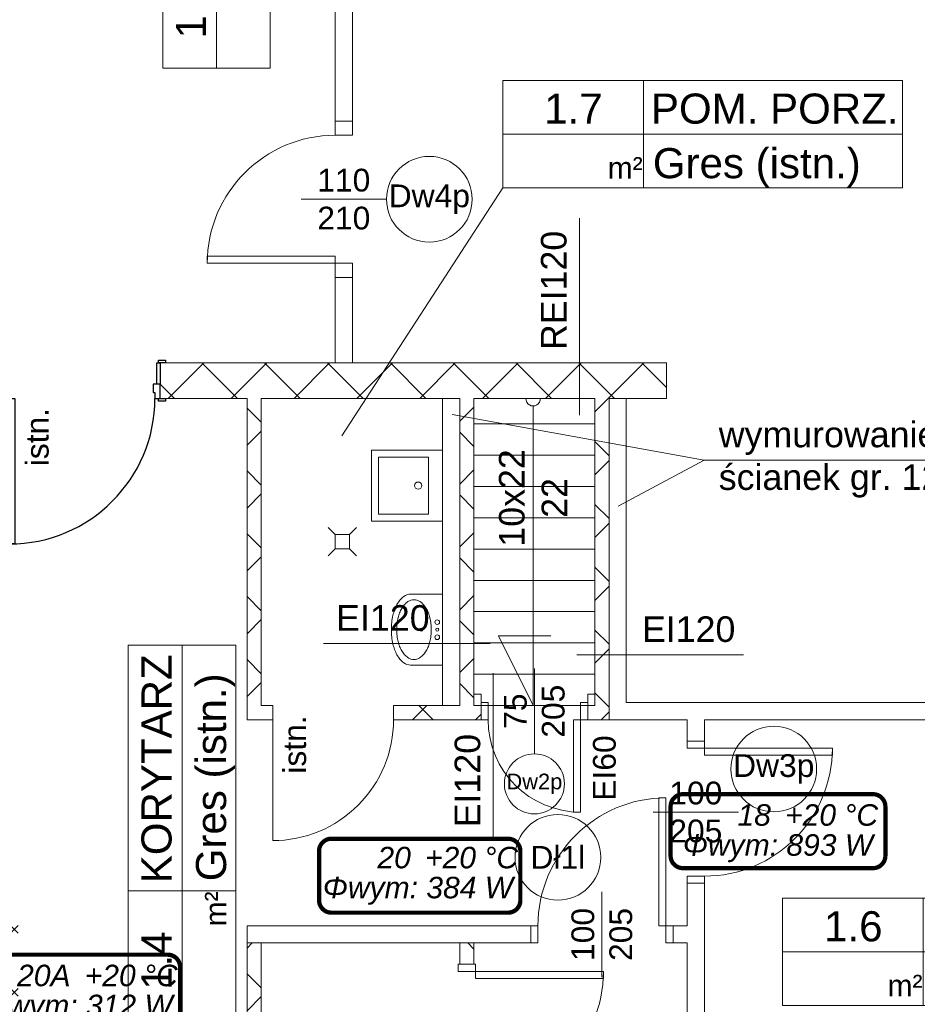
# Model space of a CAD drawing. Header units: millimetres. Extents: x 2215 to 12087, y 6991 to 11359.
# Tile 20 of 26: x 6139 to 6770, y 8413 to 9106. Entities that reach past the tile are written whole.
import ezdxf
from ezdxf.enums import TextEntityAlignment as Align
from ezdxf.lldxf.tags import DXFTag

# ---------------------------------------------------------------- set-up
doc = ezdxf.new("R2010")
doc.units = ezdxf.units.MM
for name, color, linetype, lineweight in [('A_opisy', 81, 'Continuous', 13), ('A_przekrojowe główne', 50, 'Continuous', 50), ('A_sanitarka', 140, 'Continuous', 13), ('A_stolarka', 20, 'Continuous', 15), ('A_widokowe', 160, 'Continuous', 18), ('A_ściany istniejące', 82, 'Continuous', 50), ('A_ściany istniejące hatch', 82, 'Continuous', 9)]:
    doc.layers.add(name, color=color, linetype=linetype, lineweight=lineweight)
for name, color, linetype in [('Drzwi Archicad', 7, 'Continuous'), ('IS_Text_Konstrukcji', 7, 'Continuous'), ('Konstrukcja - Ściany zew', 7, 'Continuous')]:
    doc.layers.add(name, color=color, linetype=linetype)
doc.styles.get("Standard").update_dxf_attribs({"font": 'arial.ttf'})
doc.styles.add('STYL_AUTOMATYCZNY_2', font='arialbd.ttf')
tags = doc.linetypes.add('SOLID', pattern=[10, 10, 0]).pattern_tags.tags
tags[6:7] = [DXFTag(74, 4), DXFTag(75, 0), DXFTag(340, '0'), DXFTag(46, 0.0), DXFTag(50, 0.0), DXFTag(44, 0.0), DXFTag(45, 0.0)]
tags[4:5] = [DXFTag(74, 4), DXFTag(75, 0), DXFTag(340, '0'), DXFTag(46, 0.0), DXFTag(50, 0.0), DXFTag(44, 0.0), DXFTag(45, 0.0)]

# ---------------------------------------------------------------- blocks, each defined once
blk = doc.blocks.new('UM35X50')
for points in [[(0, -36.97, 0.05476), (10.06, -35.86, 0.06858), (17.66, -33.04, 0.105627), (23.4, -28.17, 0.165778), (24.97, -23.56), (24.97, -0.92), (-24.97, -0.92), (-24.97, -23.56, 0.165778), (-23.4, -28.17, 0.105627), (-17.66, -33.04, 0.06858), (-10.06, -35.86, 0.05476)], [(0, -8.94, 0.029376), (-4.26, -9.19, 0.029473), (-8.44, -9.93, 0.03605), (-11.75, -10.98, 0.036147), (-14.87, -12.5, 0.053162), (-17.67, -14.54, 0.06086), (-19.66, -16.84, 0.070181), (-20.69, -18.98, 0.077896), (-21.03, -21.09, 0.077896), (-20.69, -23.2, 0.070181), (-19.66, -25.33, 0.06086), (-17.67, -27.63, 0.053162), (-14.87, -29.68, 0.036147), (-11.75, -31.19, 0.03605), (-8.44, -32.24, 0.029473), (-4.26, -32.99, 0.029376), (0, -33.24, 0.029376), (4.26, -32.99, 0.029473), (8.45, -32.24, 0.03605), (11.76, -31.19, 0.036147), (14.87, -29.68, 0.053162), (17.68, -27.63, 0.06086), (19.67, -25.33, 0.070181), (20.7, -23.2, 0.077896), (21.03, -21.09, 0.077896), (20.7, -18.98, 0.070181), (19.67, -16.84, 0.06086), (17.68, -14.54, 0.053162), (14.87, -12.5, 0.036147), (11.76, -10.98, 0.03605), (8.45, -9.93, 0.029473), (4.26, -9.19, 0.029376)]]:
    blk.add_lwpolyline(points, format="xyb", close=True)
for centre, radius in [((-5.34, -4.75), 1.63), ((0, -4.75), 1.05), ((5.23, -4.75), 1.63), ((0, -15.91), 1.05)]:
    blk.add_circle(centre, radius)
blk = doc.blocks.new('Drzwi metalowe 27_8')
at = {"layer": 'Drzwi Archicad', "color": 7, "linetype": 'Continuous', "lineweight": 25}
for p, q in [((472, 0), (472, 1024)), ((472, 1024), (512, 1024)), ((512, 1024), (512, 0)), ((-587, 0), (-587, 19)), ((-587, 19), (-537, 19)), ((-537, 0), (-587, 0)), ((-512, 0), (-550, 0)), ((-550, 0), (-550, -100)), ((-537, 19), (-537, 0)), ((-512, -40), (-512, 0)), ((512, 0), (472, 0)), ((550, 0), (512, 0)), ((512, 0), (512, -40)), ((537, 19), (587, 19)), ((537, 0), (537, 19)), ((587, 0), (537, 0)), ((550, -100), (550, 0)), ((587, 19), (587, 0)), ((-500, -40), (-512, -40)), ((-500, -100), (-500, -40)), ((512, -40), (500, -40)), ((500, -40), (500, -100)), ((-550, -250), (-550, -100)), ((-550, -100), (-525, -100)), ((-550, -100), (-500, -100)), ((-525, -100), (-525, -250)), ((500, -100), (550, -100)), ((525, -250), (525, -100)), ((525, -100), (550, -100)), ((550, -100), (550, -250)), ((-587, -269), (-587, -250)), ((-587, -250), (-537, -250)), ((-537, -269), (-587, -269)), ((-525, -250), (-550, -250)), ((-537, -250), (-537, -269)), ((550, -250), (525, -250)), ((537, -250), (587, -250)), ((537, -269), (537, -250)), ((587, -269), (537, -269)), ((587, -250), (587, -269))]:
    blk.add_line(p, q, dxfattribs=at)
blk.add_arc((512, 0), 1024, 90, 180, dxfattribs=at)
blk = doc.blocks.new('*U115')
blk.add_line((63.81, 50), (63.81, 0))
for points in [[(177.93, 25), (-1.61, 25), (-1.61, 50), (177.93, 50)], [(63.81, 0), (-1.61, 0), (-1.61, 50), (63.81, 50)], [(-1.61, 0), (177.93, 0), (177.93, 25), (-1.61, 25)]]:
    blk.add_lwpolyline(points, close=True)
at = {"insert": (47.18, 14.33), "char_height": 10, "attachment_point": 1}
blk.add_mtext_dynamic_manual_height_columns('m²', width=64.8418, gutter_width=75, heights=[0], dxfattribs=at)
blk.add_attdef('NR', text='', height=14).set_placement((31.28, 36.87), align=Align.MIDDLE_CENTER)
for tag, p in [('NAZWA_POM.', (67.28, 36.87)), ('WYKOŃCZENIE', (68.18, 11.5))]:
    blk.add_attdef(tag, text='', height=14).set_placement(p, align=Align.MIDDLE_LEFT)
blk.add_attdef('POW', text='', height=14).set_placement((41.48, 11.5), align=Align.MIDDLE_RIGHT)
blk = doc.blocks.new('*U118')
blk.add_line((63.81, 50), (63.81, 0))
for points in [[(182.58, 25), (-1.61, 25), (-1.61, 50), (182.58, 50)], [(63.81, 0), (-1.61, 0), (-1.61, 50), (63.81, 50)], [(-1.61, 0), (182.58, 0), (182.58, 25), (-1.61, 25)]]:
    blk.add_lwpolyline(points, close=True)
at = {"insert": (47.18, 14.33), "char_height": 10, "attachment_point": 1}
blk.add_mtext_dynamic_manual_height_columns('m²', width=64.8418, gutter_width=75, heights=[0], dxfattribs=at)
blk.add_attdef('NR', text='', height=14).set_placement((31.28, 36.87), align=Align.MIDDLE_CENTER)
for tag, p in [('NAZWA_POM.', (67.28, 36.87)), ('WYKOŃCZENIE', (68.18, 11.5))]:
    blk.add_attdef(tag, text='', height=14).set_placement(p, align=Align.MIDDLE_LEFT)
blk.add_attdef('POW', text='', height=14).set_placement((41.48, 11.5), align=Align.MIDDLE_RIGHT)
blk = doc.blocks.new('*U120')
blk.add_line((63.81, 50), (63.81, 0))
for points in [[(184.24, 25), (-1.61, 25), (-1.61, 50), (184.24, 50)], [(63.81, 0), (-1.61, 0), (-1.61, 50), (63.81, 50)], [(-1.61, 0), (184.24, 0), (184.24, 25), (-1.61, 25)]]:
    blk.add_lwpolyline(points, close=True)
at = {"insert": (47.18, 14.33), "char_height": 10, "attachment_point": 1}
blk.add_mtext_dynamic_manual_height_columns('m²', width=64.8418, gutter_width=75, heights=[0], dxfattribs=at)
blk.add_attdef('NR', text='', height=14).set_placement((31.28, 36.87), align=Align.MIDDLE_CENTER)
for tag, p in [('NAZWA_POM.', (67.28, 36.87)), ('WYKOŃCZENIE', (68.18, 11.5))]:
    blk.add_attdef(tag, text='', height=14).set_placement(p, align=Align.MIDDLE_LEFT)
blk.add_attdef('POW', text='', height=14).set_placement((41.48, 11.5), align=Align.MIDDLE_RIGHT)

msp = doc.modelspace()

# ---------------------------------------------------------------- hatches: boundary and pattern name
at = {"layer": 'A_ściany istniejące hatch', "lineweight": 13, "true_color": 0x000000}
h = msp.add_hatch(dxfattribs=at)
h.set_pattern_fill('NET', color=18, scale=250, angle=45)
h.set_pattern_definition([(45, (37623.193, 4864.106), (-22.097087, 22.097087), []), (135, (37623.193, 4864.106), (-22.097087, -22.097087), [])])
h.paths.add_polyline_path([(5636.562, 10020.43), (5678.562, 10020.43), (5678.562, 9758.43), (5888.562, 9758.43), (5888.562, 9716.43), (5636.562, 9716.43)], flags=16)
h.paths.add_polyline_path([(6230.563, 9744.43), (6230.563, 9684.43), (6110.562, 9684.43), (6110.562, 9524.43), (6050.562, 9524.43), (6050.562, 9716.43), (6008.562, 9716.43), (6008.562, 9758.43), (6012.562, 9758.43), (6012.562, 10417.43), (5678.562, 10417.43), (5678.562, 10371.43), (5636.562, 10371.43), (5636.562, 10461.43), (6094.562, 10461.43), (6094.562, 10417.43), (6056.562, 10417.43), (6056.562, 9744.43)], flags=17)
h.paths.add_polyline_path([(6834.562, 9744.43), (6976.562, 9744.43), (6976.562, 9806.43), (7020.562, 9806.43), (7020.562, 9521.43), (6960.562, 9521.43), (6960.562, 9684.43), (6834.562, 9684.43)], flags=17)
h.paths.add_polyline_path([(6877.562, 8864.43), (6960.562, 8864.43), (6960.562, 8979.43), (7020.562, 8979.43), (7020.562, 8806.43), (6960.562, 8806.43), (6960.562, 8839.43), (6877.562, 8839.43)], flags=17)
h.paths.add_polyline_path([(6520.562, 9434.43), (6550.562, 9434.43), (6550.562, 9404.43), (6520.562, 9404.43)], flags=17)
h.paths.add_polyline_path([(6520.562, 9140.43), (6550.562, 9140.43), (6550.562, 9170.43), (6520.562, 9170.43)], flags=17)
h.paths.add_polyline_path([(6032.562, 7594.43), (6092.562, 7594.43), (6092.562, 7434.43), (6330.562, 7434.43), (6330.562, 7614.43), (6390.562, 7614.43), (6390.562, 7434.43), (6960.562, 7434.43), (6960.562, 7584.43), (7020.562, 7584.43), (7020.562, 7374.43), (6032.562, 7374.43)])
h.paths.add_polyline_path([(3550.562, 10744.43), (3763.562, 10744.43), (3763.562, 10838.464), (3788.562, 10838.464), (3788.562, 10719.43), (3550.562, 10719.43)], flags=17)
h.paths.add_polyline_path([(4183.562, 10718.775), (4218.562, 10718.775), (4218.562, 10838.464), (4183.562, 10838.464)], flags=17)
h.paths.add_polyline_path([(4473.562, 8894.43), (4543.562, 8894.43), (4543.562, 8834.43), (4473.562, 8834.43)], flags=17)
h.paths.add_polyline_path([(4883.562, 8894.43), (4953.562, 8894.43), (4953.562, 8834.43), (4883.562, 8834.43)], flags=17)
h.paths.add_polyline_path([(5324.562, 8894.43), (5392.562, 8894.43), (5392.562, 8834.43), (5324.562, 8834.43)], flags=17)
h.paths.add_polyline_path([(5527.562, 8894.43), (5608.562, 8894.43), (5608.562, 8834.43), (5527.562, 8834.43)], flags=17)
h.paths.add_polyline_path([(6110.562, 9394.43), (6050.562, 9394.43), (6050.562, 9318.43), (6110.562, 9318.43)], flags=17)
h.paths.add_polyline_path([(5678.562, 10241.43), (5636.562, 10241.43), (5636.562, 10150.43), (5678.562, 10150.43)], flags=16)
h.paths.add_polyline_path([(6224.562, 10461.43), (6358.562, 10461.43), (6358.562, 10417.43), (6224.562, 10417.43)], flags=17)
h.paths.add_polyline_path([(6976.562, 10141.43), (7020.562, 10141.43), (7020.562, 10216.43), (6976.562, 10216.43)], flags=17)
h.paths.add_polyline_path([(6976.562, 9936.43), (7020.562, 9936.43), (7020.562, 10011.43), (6976.562, 10011.43)], flags=17)
h.paths.add_polyline_path([(6960.562, 9315.43), (7020.562, 9315.43), (7020.562, 9391.43), (6960.562, 9391.43)], flags=17)
h.paths.add_polyline_path([(6960.562, 9109.43), (7020.562, 9109.43), (7020.562, 9185.43), (6960.562, 9185.43)], flags=17)
h.paths.add_polyline_path([(6960.562, 8601.43), (7020.562, 8601.43), (7020.562, 8676.43), (6960.562, 8676.43)], flags=17)
h.paths.add_polyline_path([(6960.562, 8396.43), (7020.562, 8396.43), (7020.562, 8471.43), (6960.562, 8471.43)], flags=17)
h.paths.add_polyline_path([(6960.562, 7924.43), (7020.562, 7924.43), (7020.562, 7994.43), (6960.562, 7994.43)], flags=17)
h.paths.add_polyline_path([(7020.562, 7719.43), (6960.562, 7719.43), (6960.562, 7789.43), (7020.562, 7789.43)], flags=17)
h.paths.add_polyline_path([(5735.562, 7834.43), (5805.562, 7834.43), (5805.562, 7774.43), (5735.562, 7774.43)], flags=17)
h.paths.add_polyline_path([(5530.562, 7774.43), (5600.562, 7774.43), (5600.562, 7834.43), (5530.562, 7834.43)], flags=17)
h.paths.add_polyline_path([(5325.562, 7834.43), (5395.562, 7834.43), (5395.562, 7774.43), (5325.562, 7774.43)], flags=17)
h.paths.add_polyline_path([(5068.562, 7774.43), (5190.562, 7774.43), (5190.562, 7834.43), (5068.562, 7834.43)], flags=17)
h.paths.add_polyline_path([(4863.562, 7834.43), (4933.562, 7834.43), (4933.562, 7774.43), (4863.562, 7774.43)], flags=17)
h.paths.add_polyline_path([(4658.562, 7774.43), (4728.562, 7774.43), (4728.562, 7834.43), (4658.562, 7834.43)], flags=17)
h.paths.add_polyline_path([(4453.562, 7834.43), (4523.562, 7834.43), (4523.562, 7774.43), (4453.562, 7774.43)], flags=17)
h.paths.add_polyline_path([(6342.562, 7834.43), (6256.062, 7834.43), (6256.077, 7774.43), (6330.562, 7774.43), (6330.562, 7724.43), (6390.562, 7724.43), (6390.562, 7967.93), (6342.562, 7967.93)], flags=17)
h.paths.add_polyline_path([(6146.062, 7834.43), (6146.077, 7774.43), (6092.562, 7774.43), (6092.562, 7734.43), (6032.562, 7734.43), (6032.562, 7774.43), (5940.562, 7774.43), (5940.562, 7834.43)], flags=17)
h.paths.add_polyline_path([(4158.562, 7728.43), (4218.562, 7728.43), (4218.562, 7774.43), (4318.562, 7774.43), (4318.562, 7834.43), (4158.562, 7834.43)], flags=17)
h.paths.add_polyline_path([(5948.562, 8894.43), (6050.562, 8894.43), (6050.562, 9188.43), (6110.562, 9188.43), (6110.562, 8864.43), (6127.562, 8864.43), (6127.562, 8839.43), (6110.562, 8839.43), (6110.562, 8484.43), (6137.562, 8484.43), (6137.562, 8404.43), (6110.562, 8404.43), (6110.562, 8184.43), (5935.062, 8184.43), (5935.062, 8232.43), (6070.562, 8232.43), (6070.562, 8834.43), (5948.562, 8834.43)], flags=17)
h.paths.add_polyline_path([(5743.562, 8894.43), (5813.562, 8894.43), (5813.562, 8834.43), (5780.562, 8834.43), (5780.562, 8668.43), (5748.562, 8668.43), (5748.562, 8834.43), (5743.562, 8834.43)], flags=17)
h.paths.add_polyline_path([(5501.562, 8232.43), (5748.562, 8232.43), (5748.562, 8382.43), (5780.562, 8382.43), (5780.562, 8232.43), (5825.062, 8232.43), (5825.062, 8184.43), (5501.562, 8184.43)], flags=17)
h.paths.add_polyline_path([(4512.562, 8232.43), (4512.562, 8184.43), (4752.562, 8184.43), (4752.562, 8232.43), (4748.562, 8232.43), (4748.562, 8324.43), (4720.562, 8324.43), (4720.562, 8232.43)], flags=17)
h.paths.add_polyline_path([(4158.562, 8925.43), (4218.562, 8925.43), (4218.562, 8894.43), (4338.562, 8894.43), (4338.562, 8834.43), (4198.562, 8834.43), (4198.562, 8232.43), (4402.562, 8232.43), (4402.562, 8184.43), (4158.562, 8184.43)], flags=17)
h.paths.add_polyline_path([(4218.562, 9221.845), (4158.562, 9221.845), (4158.562, 9065.43), (4218.562, 9065.43)], flags=17)
h.paths.add_polyline_path([(4218.562, 9436.403), (4158.562, 9436.403), (4158.562, 9356.845), (4218.562, 9356.845)], flags=17)
h.paths.add_polyline_path([(4218.562, 9651.43), (4158.562, 9651.43), (4158.562, 9571.403), (4218.562, 9571.403)], flags=17)
h.paths.add_polyline_path([(4218.562, 9971.43), (4158.562, 9971.43), (4158.562, 9786.43), (4218.562, 9786.43)], flags=17)
h.paths.add_polyline_path([(4218.562, 10176.43), (4158.562, 10176.43), (4158.562, 10106.43), (4218.562, 10106.43)], flags=17)
h.paths.add_polyline_path([(4218.562, 10391.43), (4158.562, 10391.43), (4158.562, 10311.43), (4218.562, 10311.43)], flags=17)
h.paths.add_polyline_path([(3168.562, 10116.546), (3108.562, 10116.546), (3108.562, 10186.526), (3168.562, 10186.526), (3168.562, 10188.43), (3628.562, 10188.43), (3628.562, 10178.43), (3597.462, 10178.43), (3597.462, 10102.43), (3582.462, 10102.43), (3582.462, 10178.43), (3326.562, 10178.43), (3326.562, 10163.426), (3319.562, 10163.426), (3319.562, 10178.43), (3168.562, 10178.43)])
h.paths.add_polyline_path([(3168.562, 10061.43), (3168.562, 10068.43), (3319.562, 10068.43), (3319.562, 10073.426), (3326.562, 10073.426), (3326.562, 10050.948), (3319.562, 10050.948), (3319.562, 10061.43)], flags=17)
h.paths.add_polyline_path([(3108.562, 9981.546), (3168.562, 9981.546), (3168.562, 9951.43), (3319.562, 9951.43), (3319.562, 9960.948), (3326.562, 9960.948), (3326.562, 9951.43), (3582.462, 9951.43), (3582.462, 10007.43), (3597.462, 10007.43), (3597.462, 9951.43), (3625.562, 9951.43), (3625.562, 9936.43), (3168.562, 9936.43), (3168.562, 9911.066), (3108.562, 9911.066)])
h.paths.add_polyline_path([(3108.562, 9781.066), (3168.562, 9781.066), (3168.562, 9736.43), (3760.562, 9736.43), (3760.562, 9753.695), (3808.562, 9753.695), (3808.562, 9424.429), (3760.562, 9424.429), (3760.562, 9696.43), (3168.562, 9696.43), (3168.562, 9618.558), (3108.562, 9618.558)])
h.paths.add_polyline_path([(3108.562, 9278.578), (3168.562, 9278.578), (3168.562, 9256.43), (3760.562, 9256.43), (3760.562, 9314.429), (3808.562, 9314.429), (3808.562, 8917.429), (3760.562, 8917.429), (3760.562, 9231.43), (3168.562, 9231.43), (3168.562, 9208.362), (3108.562, 9208.362)])
h.paths.add_polyline_path([(3108.562, 8864.231), (3168.562, 8864.231), (3168.562, 8794.43), (3760.562, 8794.43), (3760.562, 8807.429), (3808.562, 8807.429), (3808.562, 8748.79), (3760.562, 8748.79), (3760.562, 8751.43), (3168.562, 8751.43), (3168.562, 8699.231), (3108.562, 8699.231)])
h.paths.add_polyline_path([(3108.562, 8564.231), (3168.562, 8564.231), (3168.562, 8509.649), (3227.562, 8509.649), (3227.562, 8651.347), (3236.925, 8651.347), (3236.925, 8645.347), (3233.562, 8645.347), (3233.562, 8509.649), (3330.562, 8509.649), (3330.562, 8645.347), (3325.925, 8645.347), (3325.925, 8651.347), (3341.107, 8651.347), (3341.107, 8645.347), (3336.562, 8645.347), (3336.562, 8509.649), (3433.562, 8509.649), (3433.562, 8645.347), (3430.107, 8645.347), (3430.107, 8651.347), (3439.562, 8651.347), (3439.562, 8616.347), (3443.733, 8616.347), (3443.733, 8610.347), (3439.562, 8610.347), (3439.562, 8509.649), (3607.562, 8509.649), (3607.562, 8610.347), (3532.733, 8610.347), (3532.733, 8616.347), (3613.562, 8616.347), (3613.562, 8509.649), (3760.562, 8509.649), (3760.562, 8638.79), (3808.562, 8638.79), (3808.562, 8491.936), (3760.562, 8491.936), (3760.562, 8494.649), (3613.562, 8494.649), (3613.562, 8452.349), (3607.562, 8452.349), (3607.562, 8494.649), (3168.562, 8494.649), (3108.562, 8494.649)])
h.paths.add_polyline_path([(3108.562, 9413.578), (3168.562, 9413.578), (3168.562, 9483.558), (3108.562, 9483.558)])
h.paths.add_polyline_path([(3108.562, 8999.231), (3168.562, 8999.231), (3168.562, 9073.362), (3108.562, 9073.362)], flags=17)
h.paths.add_polyline_path([(3108.562, 8289.669), (3168.562, 8289.669), (3168.562, 8359.649), (3108.562, 8359.649)], flags=17)
h.paths.add_polyline_path([(3108.562, 8084.689), (3108.562, 8154.669), (3168.562, 8154.669), (3168.562, 8144.669), (3215.562, 8144.669), (3215.562, 8315.649), (3226.772, 8315.649), (3226.772, 8309.649), (3221.562, 8309.649), (3221.562, 8144.669), (3320.562, 8144.669), (3320.562, 8309.649), (3315.772, 8309.649), (3315.772, 8315.649), (3331.074, 8315.649), (3331.074, 8309.649), (3326.562, 8309.649), (3326.562, 8144.669), (3423.562, 8144.669), (3423.562, 8309.649), (3420.074, 8309.649), (3420.074, 8315.649), (3434.107, 8315.649), (3434.107, 8309.649), (3429.562, 8309.649), (3429.562, 8144.669), (3526.562, 8144.669), (3526.562, 8309.649), (3523.107, 8309.649), (3523.107, 8315.649), (3526.562, 8315.649), (3526.562, 8359.649), (3607.562, 8359.649), (3607.562, 8363.349), (3613.562, 8363.349), (3613.562, 8349.322), (3607.562, 8349.322), (3607.562, 8353.649), (3532.562, 8353.649), (3532.562, 8144.669), (3607.562, 8144.669), (3607.562, 8260.322), (3613.562, 8260.322), (3613.562, 8144.669), (3760.562, 8144.669), (3760.562, 8381.936), (3808.562, 8381.936), (3808.562, 7948.13), (3760.562, 7948.13), (3760.562, 8129.669), (3613.562, 8129.669), (3613.562, 8032.16), (3607.562, 8032.16), (3607.562, 8129.669), (3532.562, 8129.669), (3532.562, 7936.83), (3607.562, 7936.83), (3607.562, 7943.16), (3613.562, 7943.16), (3613.562, 7927.13), (3607.562, 7927.13), (3607.562, 7930.83), (3526.562, 7930.83), (3526.562, 8004.43), (3523.107, 8004.43), (3523.107, 8010.43), (3526.562, 8010.43), (3526.562, 8129.669), (3429.562, 8129.669), (3429.562, 8010.43), (3434.107, 8010.43), (3434.107, 8004.43), (3420.074, 8004.43), (3420.074, 8010.43), (3423.562, 8010.43), (3423.562, 8129.669), (3326.562, 8129.669), (3326.562, 8010.43), (3331.074, 8010.43), (3331.074, 8004.43), (3315.772, 8004.43), (3315.772, 8010.43), (3320.562, 8010.43), (3320.562, 8129.669), (3221.562, 8129.669), (3221.562, 8010.43), (3226.772, 8010.43), (3226.772, 8004.43), (3215.562, 8004.43), (3215.562, 8129.669), (3168.562, 8129.669), (3168.562, 8084.689)])
h.paths.add_polyline_path([(3228.562, 7693.43), (3168.562, 7693.43), (3168.562, 7774.43), (3108.562, 7774.43), (3108.562, 7949.689), (3168.562, 7949.689), (3168.562, 7834.43), (3607.562, 7834.43), (3607.562, 7838.13), (3613.562, 7838.13), (3613.562, 7834.43), (3760.562, 7834.43), (3760.562, 7838.13), (3808.562, 7838.13), (3808.562, 7783.43), (3783.562, 7783.43), (3783.562, 7794.43), (3613.562, 7794.43), (3613.562, 7789.689), (3607.562, 7789.689), (3607.562, 7794.43), (3423.562, 7794.43), (3423.562, 7754.176), (3398.562, 7754.176), (3398.562, 7794.43), (3228.562, 7794.43)])
h.paths.add_polyline_path([(3228.562, 7444.43), (3228.562, 7483.43), (3168.562, 7483.43), (3168.562, 7384.43), (4218.562, 7384.43), (4218.562, 7588.43), (4158.562, 7588.43), (4158.562, 7444.43)])
edge = h.paths.add_edge_path()
edge.add_line((6488.562, 10461.43), (6488.562, 10417.43))
edge.add_line((6488.562, 10417.43), (6526.562, 10417.43))
edge.add_line((6526.562, 10417.43), (6526.562, 10267.43))
edge.add_line((6526.562, 10267.43), (6553.562, 10267.43))
edge.add_line((6553.562, 10267.43), (6553.562, 10417.43))
edge.add_line((6553.562, 10417.43), (6976.562, 10417.43))
edge.add_line((6976.562, 10417.43), (6976.562, 10346.43))
edge.add_line((6976.562, 10346.43), (7020.562, 10346.43))
edge.add_line((7020.562, 10346.43), (7020.562, 10461.43))
edge.add_line((7020.562, 10461.43), (6488.562, 10461.43))
edge.add_line((3153.562, 10838.464), (3188.562, 10838.464))
edge.add_line((3188.562, 10838.464), (3188.562, 10744.43))
edge.add_line((3188.562, 10744.43), (3370.562, 10744.43))
edge.add_line((3370.562, 10744.43), (3370.562, 10719.43))
edge.add_line((3370.562, 10719.43), (3153.562, 10719.43))
edge.add_line((3153.562, 10719.43), (3153.562, 10838.464))
edge.add_line((4748.562, 8434.43), (4720.562, 8434.43))
edge.add_line((4720.562, 8434.43), (4720.562, 8719.43))
edge.add_line((4720.562, 8719.43), (4748.562, 8719.43))
edge.add_line((4748.562, 8719.43), (4748.562, 8639.449))
edge.add_line((4748.562, 8639.449), (4748.562, 8547.821))
edge.add_line((4748.562, 8547.821), (4748.562, 8444.43))
edge.add_line((4748.562, 8444.43), (4748.562, 8434.43))
edge.add_line((4058.562, 10716.43), (4218.562, 10716.43))
edge.add_line((4218.562, 10716.43), (4218.562, 10526.43))
edge.add_line((4218.562, 10526.43), (4158.562, 10526.43))
edge.add_line((4158.562, 10526.43), (4158.562, 10656.43))
edge.add_line((4158.562, 10656.43), (4058.562, 10656.43))
edge.add_line((4058.562, 10656.43), (4058.562, 10716.43))
edge.add_line((3550.562, 10716.43), (3908.562, 10716.43))
edge.add_line((3908.562, 10716.43), (3908.562, 10656.43))
edge.add_line((3908.562, 10656.43), (3808.562, 10656.43))
edge.add_line((3808.562, 10656.43), (3808.562, 9863.695))
edge.add_line((3808.562, 9863.695), (3760.562, 9863.695))
edge.add_line((3760.562, 9863.695), (3760.562, 9936.43))
edge.add_line((3760.562, 9936.43), (3720.562, 9936.43))
edge.add_line((3720.562, 9936.43), (3720.562, 9951.43))
edge.add_line((3720.562, 9951.43), (3760.562, 9951.43))
edge.add_line((3760.562, 9951.43), (3760.562, 10656.43))
edge.add_line((3760.562, 10656.43), (3550.562, 10656.43))
edge.add_line((3550.562, 10656.43), (3550.562, 10716.43))
edge.add_line((3398.562, 7654.176), (3423.562, 7654.176))
edge.add_line((3423.562, 7654.176), (3423.562, 7619.43))
edge.add_line((3423.562, 7619.43), (3783.562, 7619.43))
edge.add_line((3783.562, 7619.43), (3783.562, 7685.462))
edge.add_line((3783.562, 7685.462), (3808.562, 7685.462))
edge.add_line((3808.562, 7685.462), (3808.562, 7614.43))
edge.add_line((3808.562, 7614.43), (3478.562, 7614.43))
edge.add_line((3478.562, 7614.43), (3478.562, 7594.43))
edge.add_line((3478.562, 7594.43), (3398.562, 7594.43))
edge.add_line((3398.562, 7594.43), (3398.562, 7654.176))
h.paths.add_polyline_path([(5178.562, 8719.43), (5138.562, 8719.43), (5138.562, 8232.43), (4862.562, 8232.43), (4862.562, 8184.43), (5391.562, 8184.43), (5391.562, 8232.43), (5178.562, 8232.43)], flags=17)
h.paths.add_polyline_path([(5138.562, 8819.43), (5178.562, 8819.43), (5178.562, 8834.43), (5189.562, 8834.43), (5189.562, 8894.43), (5088.562, 8894.43), (5088.562, 8834.43), (5138.562, 8834.43)], flags=17)
h.paths.add_polyline_path([(6659.562, 9684.43), (6405.563, 9684.43), (6405.563, 9744.43), (6526.562, 9744.43), (6526.562, 9817.43), (6553.562, 9817.43), (6553.562, 9744.43), (6659.562, 9744.43)], flags=17)
h.paths.add_polyline_path([(6448.058, 8441.43), (6458.058, 8441.43), (6458.058, 8456.43), (6448.058, 8456.43)], flags=17)
h.paths.add_polyline_path([(6538.058, 8613.43), (6553.058, 8613.43), (6553.058, 8839.43), (6593.562, 8839.43), (6593.562, 8864.43), (6237.562, 8864.43), (6237.562, 8839.43), (6298.562, 8839.43), (6298.562, 8613.43), (6316.562, 8613.43), (6316.562, 8623.43), (6308.562, 8623.43), (6308.562, 8839.43), (6448.058, 8839.43), (6448.058, 8623.43), (6401.562, 8623.43), (6401.562, 8613.43), (6463.058, 8613.43), (6463.058, 8623.43), (6458.058, 8623.43), (6458.058, 8839.43), (6543.058, 8839.43), (6543.058, 8623.43), (6538.058, 8623.43)], flags=17)
h.paths.add_polyline_path([(6308.562, 8456.43), (6298.562, 8456.43), (6298.562, 8232.43), (6240.562, 8232.43), (6240.562, 8184.43), (6342.562, 8184.43), (6342.562, 8077.93), (6390.562, 8077.93), (6390.562, 8184.43), (6960.562, 8184.43), (6960.562, 8129.43), (7020.562, 8129.43), (7020.562, 8266.43), (6960.562, 8266.43), (6960.562, 8232.43), (6458.058, 8232.43), (6458.058, 8341.43), (6448.058, 8341.43), (6448.058, 8232.43), (6308.562, 8232.43)], flags=17)
h.paths.add_polyline_path([(3108.562, 10526.506), (3168.562, 10526.506), (3168.562, 10656.43), (3370.562, 10656.43), (3370.562, 10716.43), (3108.562, 10716.43)])
h.paths.add_polyline_path([(3168.562, 10391.506), (3108.562, 10391.506), (3108.562, 10321.526), (3168.562, 10321.526)])

# ---------------------------------------------------------------- linework, layer by layer
at = {"layer": 'A_opisy', "color": 18, "lineweight": 13, "true_color": 0x000000}
for p, q in [((6478.322, 8987.44), (6365.118, 8813.065)), ((6532.187, 8966.184), (6532.187, 8827.57)), ((6499.632, 8834.087), (6499.632, 8623.43)), ((6620.039, 8796.002), (6442.662, 8828.094)), ((6499.632, 8623.43), (6475.396, 8672.522)), ((6475.396, 8672.522), (6512.084, 8672.522)), ((6352.26, 8666.969), (6469.523, 8666.969)), ((6647.58, 8659.094), (6530.317, 8659.094)), ((6471.514, 8528.815), (6471.514, 8646.079))]:
    msp.add_line(p, q, dxfattribs=at)
msp.add_lwpolyline([(6826.502, 8796.002), (6620.039, 8796.002), (6559.579, 8763.722)], dxfattribs=at)
msp.add_arc((6499.632, 8839.087), 5, 176.074932, 3.925068, dxfattribs=at)
at = {"layer": 'A_przekrojowe główne', "color": 18, "lineweight": 13, "true_color": 0x000000}
for p, q in [((6360.563, 9034.43), (6360.563, 9684.43)), ((6372.563, 9034.43), (6372.563, 9379.43)), ((6360.563, 9034.43), (6372.563, 9034.43)), ((6360.563, 8864.43), (6360.563, 8924.43)), ((6360.563, 8924.43), (6372.563, 8924.43)), ((6372.563, 8864.43), (6372.563, 8924.43)), ((6565.058, 8839.43), (6565.058, 8625.43)), ((6463.058, 8631.43), (6458.058, 8631.43)), ((6463.058, 8623.43), (6463.058, 8631.43)), ((6543.058, 8631.43), (6538.058, 8631.43)), ((6538.058, 8623.43), (6538.058, 8631.43)), ((6565.058, 8625.43), (6960.562, 8625.43)), ((6553.058, 8613.43), (6608.058, 8613.43)), ((6608.058, 8598.43), (6608.058, 8613.43)), ((6620.058, 8613.43), (6960.562, 8613.43)), ((6620.058, 8598.43), (6620.058, 8613.43)), ((6608.058, 8598.43), (6620.058, 8598.43)), ((6608.058, 8468.43), (6608.058, 8498.43)), ((6608.058, 8498.43), (6620.058, 8498.43)), ((6620.058, 8232.43), (6620.058, 8498.43)), ((6298.562, 8468.43), (6498.058, 8468.43)), ((6298.562, 8456.43), (6298.562, 8468.43)), ((6498.058, 8456.43), (6498.058, 8468.43)), ((6598.058, 8468.43), (6608.058, 8468.43)), ((6598.058, 8456.43), (6598.058, 8468.43)), ((6448.058, 8456.43), (6308.562, 8456.43)), ((6458.058, 8456.43), (6498.058, 8456.43)), ((6598.058, 8456.43), (6608.058, 8456.43)), ((6608.058, 8232.43), (6608.058, 8456.43))]:
    msp.add_line(p, q, dxfattribs=at)
at = {"layer": 'A_przekrojowe główne', "color": 18, "lineweight": 13, "true_color": 0x000000, "flags": 128}
msp.add_lwpolyline([(6436.058, 8839.43), (6436.058, 8623.43)], dxfattribs=at)
at = {"layer": 'A_sanitarka', "color": 18, "lineweight": 13, "true_color": 0x000000}
for p, q in [((6355.52, 8748.62), (6360.52, 8743.62)), ((6375.52, 8748.62), (6370.52, 8743.62)), ((6360.52, 8733.62), (6355.52, 8728.62)), ((6370.52, 8733.62), (6375.52, 8728.62))]:
    msp.add_line(p, q, dxfattribs=at)
for points in [[(6386.058, 8803.07), (6436.058, 8803.07), (6436.058, 8753.07), (6386.058, 8753.07)], [(6391.058, 8798.07), (6426.058, 8798.07), (6426.058, 8758.07), (6391.058, 8758.07)], [(6360.52, 8743.62), (6370.52, 8743.62), (6370.52, 8733.62), (6360.52, 8733.62)]]:
    msp.add_lwpolyline(points, close=True, dxfattribs=at)
msp.add_circle((6418.855, 8778.07), 2.5, dxfattribs=at)
at = {"layer": 'A_stolarka', "color": 18, "lineweight": 13, "true_color": 0x000000}
for p, q in [((6336.563, 8979.43), (6396.563, 8979.43)), ((6500.558, 8649.43), (6500.558, 8589.43)), ((6584.058, 8548.43), (6644.058, 8548.43)), ((6548.058, 8492.43), (6548.058, 8432.43))]:
    msp.add_line(p, q, dxfattribs=at)
for points in [[(6372.563, 9034.43), (6372.563, 9024.43), (6360.563, 9024.43), (6360.563, 9034.43)], [(6360.563, 8934.43), (6360.563, 8939.43), (6270.563, 8939.43), (6270.563, 8934.43)], [(6372.563, 8934.43), (6372.563, 8924.43), (6360.563, 8924.43), (6360.563, 8934.43)], [(6463.058, 8625.43), (6468.058, 8625.43), (6468.058, 8613.43), (6463.058, 8613.43)], [(6533.058, 8625.43), (6538.058, 8625.43), (6538.058, 8613.43), (6533.058, 8613.43)], [(6533.058, 8613.43), (6528.058, 8613.43), (6528.058, 8548.43), (6533.058, 8548.43)], [(6620.058, 8598.43), (6608.058, 8598.43), (6608.058, 8593.43), (6620.058, 8593.43)], [(6620.058, 8593.43), (6710.058, 8593.43), (6710.058, 8588.43), (6620.058, 8588.43)], [(6593.058, 8468.43), (6593.058, 8558.43), (6588.058, 8558.43), (6588.058, 8468.43)], [(6620.058, 8503.43), (6608.058, 8503.43), (6608.058, 8498.43), (6620.058, 8498.43)], [(6503.058, 8468.43), (6503.058, 8456.43), (6498.058, 8456.43), (6498.058, 8468.43)], [(6598.058, 8468.43), (6598.058, 8456.43), (6593.058, 8456.43), (6593.058, 8468.43)], [(6459.058, 8441.43), (6447.058, 8441.43), (6447.058, 8436.43), (6459.058, 8436.43)], [(6459.058, 8436.43), (6549.058, 8436.43), (6549.058, 8431.43), (6459.058, 8431.43)]]:
    msp.add_lwpolyline(points, close=True, dxfattribs=at)
for centre, radius in [((6426.693, 8979.43), 30.13), ((6668.848, 8578.77), 30.13), ((6500.558, 8568.339), 21.091), ((6517.069, 8516.655), 30.13)]:
    msp.add_circle(centre, radius, dxfattribs=at)
for centre, radius, start, end in [((6360.563, 8934.43), 90, 90, 180), ((6533.058, 8613.43), 65, 180, 270), ((6620.058, 8593.43), 90, 270, 0), ((6593.058, 8468.43), 90, 90, 180), ((6459.058, 8436.43), 90, 270, 0)]:
    msp.add_arc(centre, radius, start, end, dxfattribs=at)
at = {"layer": 'A_widokowe', "color": 18, "lineweight": 13, "true_color": 0x000000}
for p, q in [((6458.058, 8821.43), (6543.058, 8821.43)), ((6458.058, 8799.43), (6543.058, 8799.43)), ((6458.058, 8777.43), (6543.058, 8777.43)), ((6458.058, 8755.43), (6543.058, 8755.43)), ((6458.058, 8733.43), (6543.058, 8733.43)), ((6458.058, 8711.43), (6543.058, 8711.43)), ((6458.058, 8689.43), (6543.058, 8689.43)), ((6458.058, 8667.43), (6543.058, 8667.43)), ((6458.058, 8645.43), (6543.058, 8645.43)), ((6458.058, 8623.43), (6543.058, 8623.43))]:
    msp.add_line(p, q, dxfattribs=at)
at = {"layer": 'A_ściany istniejące', "color": 18, "lineweight": 13, "true_color": 0x000000}
for p, q in [((6372.563, 8864.43), (6360.563, 8864.43)), ((6553.058, 8839.43), (6553.058, 8625.43)), ((6543.058, 8631.43), (6543.058, 8623.43)), ((6448.058, 8623.43), (6436.058, 8623.43)), ((6463.058, 8623.43), (6458.058, 8623.43)), ((6543.058, 8623.43), (6538.058, 8623.43)), ((6553.058, 8625.43), (6553.058, 8613.43)), ((6308.562, 8456.43), (6298.562, 8456.43)), ((6458.058, 8456.43), (6448.058, 8456.43))]:
    msp.add_line(p, q, dxfattribs=at)
at = {"layer": 'A_ściany istniejące', "color": 18, "lineweight": 13, "true_color": 0x000000, "flags": 128}
for points in [[(6436.058, 8839.43), (6448.058, 8839.43)], [(6448.058, 8839.43), (6448.058, 8623.43)], [(6553.058, 8839.43), (6565.058, 8839.43)], [(6458.058, 8623.43), (6458.058, 8631.43)]]:
    msp.add_lwpolyline(points, dxfattribs=at)
at = {"layer": 'Drzwi Archicad', "color": 18, "linetype": 'Continuous', "lineweight": 13, "true_color": 0x000000}
msp.add_lwpolyline([(6401.562, 8613.43, -0.4142136), (6316.562, 8528.43), (6316.562, 8613.43)], format="xyb", dxfattribs=at)
at = {"layer": 'IS_Text_Konstrukcji', "color": 18, "linetype": 'SOLID', "ltscale": 10, "true_color": 0x000000, "const_width": 3}
for points in [[(6604.997, 8509.059), (6738.663, 8509.059, 0.414214), (6747.33, 8517.725), (6747.33, 8552.392, 0.414214), (6738.663, 8561.059), (6604.997, 8561.059, 0.414214), (6596.33, 8552.392), (6596.33, 8517.725, 0.414214), (6604.997, 8509.059)], [(6357.859, 8477.744), (6482.026, 8477.744, 0.414214), (6490.693, 8486.41), (6490.693, 8521.077, 0.414214), (6482.026, 8529.744), (6357.859, 8529.744, 0.414214), (6349.193, 8521.077), (6349.193, 8486.41, 0.414214), (6357.859, 8477.744)], [(6118.594, 8396.199), (6242.761, 8396.199, 0.414214), (6251.428, 8404.865), (6251.428, 8439.532, 0.414214), (6242.761, 8448.199), (6118.594, 8448.199, 0.414214), (6109.928, 8439.532), (6109.928, 8404.865, 0.414214), (6118.594, 8396.199)]]:
    msp.add_lwpolyline(points, format="xyb", dxfattribs=at)
at = {"layer": 'Konstrukcja - Ściany zew', "color": 18, "linetype": 'Continuous', "lineweight": 13, "true_color": 0x000000}
for p, q in [((6237.562, 8839.43), (6237.562, 8864.43)), ((6360.563, 8864.43), (6237.562, 8864.43)), ((6593.562, 8864.43), (6372.563, 8864.43)), ((6593.562, 8839.43), (6593.562, 8864.43)), ((6237.562, 8839.43), (6298.562, 8839.43)), ((6298.562, 8613.43), (6298.562, 8839.43)), ((6308.562, 8623.43), (6308.562, 8839.43)), ((6543.058, 8839.43), (6543.058, 8631.43)), ((6316.562, 8623.43), (6308.562, 8623.43)), ((6316.562, 8623.43), (6316.562, 8613.43)), ((6401.562, 8623.43), (6401.562, 8613.43)), ((6436.058, 8623.43), (6401.562, 8623.43)), ((6463.058, 8613.43), (6463.058, 8623.43)), ((6538.058, 8613.43), (6538.058, 8623.43)), ((6316.562, 8613.43), (6298.562, 8613.43)), ((6463.058, 8613.43), (6401.562, 8613.43)), ((6553.058, 8613.43), (6538.058, 8613.43)), ((6298.562, 8232.43), (6298.562, 8456.43)), ((6308.562, 8232.43), (6308.562, 8456.43)), ((6448.058, 8456.43), (6448.058, 8441.43)), ((6458.058, 8441.43), (6458.058, 8456.43)), ((6458.058, 8441.43), (6448.058, 8441.43))]:
    msp.add_line(p, q, dxfattribs=at)
at = {"layer": 'Konstrukcja - Ściany zew', "color": 18, "linetype": 'Continuous', "lineweight": 13, "true_color": 0x000000, "flags": 128}
for points in [[(6308.562, 8839.43), (6436.058, 8839.43)], [(6458.058, 8839.43), (6543.058, 8839.43)], [(6458.058, 8631.43), (6458.058, 8839.43)], [(6565.058, 8839.43), (6593.562, 8839.43)]]:
    msp.add_lwpolyline(points, dxfattribs=at)

# ---------------------------------------------------------------- block references
at = {"layer": 'A_opisy', "color": 18, "lineweight": 13, "true_color": 0x000000}
ref = msp.add_blockref('*U115', (6314.848, 9073.945), dxfattribs=dict(at, xscale=1.512, yscale=1.512, zscale=1.512, rotation=90))
ref.add_attrib('NR', '1.11', dxfattribs={"layer": '0', "height": 21.168, "rotation": 90}).set_placement((6259.095, 9121.234), align=Align.MIDDLE_CENTER)
ref.add_attrib('NAZWA_POM.', 'KORYTARZ', dxfattribs={"layer": '0', "height": 21.168, "rotation": 90}).set_placement((6259.095, 9175.671), align=Align.MIDDLE_LEFT)
ref.add_attrib('WYKOŃCZENIE', 'Gres (istn.)', dxfattribs={"layer": '0', "height": 21.168, "rotation": 90}).set_placement((6297.464, 9177.03), align=Align.MIDDLE_LEFT)
ref = msp.add_blockref('*U120', (6480.754, 8987.44), dxfattribs=dict(at, xscale=1.512, yscale=1.512, zscale=1.512))
ref.add_attrib('NR', '1.7', dxfattribs={"layer": '0', "height": 21.168}).set_placement((6528.043, 9043.193), align=Align.MIDDLE_CENTER)
ref.add_attrib('NAZWA_POM.', 'POM. PORZ.', dxfattribs={"layer": '0', "height": 21.168}).set_placement((6582.48, 9043.193), align=Align.MIDDLE_LEFT)
ref.add_attrib('WYKOŃCZENIE', 'Gres (istn.)', dxfattribs={"layer": '0', "height": 21.168}).set_placement((6583.84, 9004.824), align=Align.MIDDLE_LEFT)
ref = msp.add_blockref('*U115', (6290.607, 8396.722), dxfattribs=dict(at, xscale=1.512, yscale=1.512, zscale=1.512, rotation=90))
ref.add_attrib('NR', '1.4', dxfattribs={"layer": '0', "height": 21.168, "rotation": 90}).set_placement((6234.854, 8444.012), align=Align.MIDDLE_CENTER)
ref.add_attrib('NAZWA_POM.', 'KORYTARZ', dxfattribs={"layer": '0', "height": 21.168, "rotation": 90}).set_placement((6234.854, 8498.448), align=Align.MIDDLE_LEFT)
ref.add_attrib('WYKOŃCZENIE', 'Gres (istn.)', dxfattribs={"layer": '0', "height": 21.168, "rotation": 90}).set_placement((6273.223, 8499.808), align=Align.MIDDLE_LEFT)
ref = msp.add_blockref('*U118', (6677.49, 8412.43), dxfattribs=dict(at, xscale=1.512, yscale=1.512, zscale=1.512))
ref.add_attrib('NR', '1.6', dxfattribs={"layer": '0', "height": 21.168}).set_placement((6724.779, 8468.183), align=Align.MIDDLE_CENTER)
ref.add_attrib('NAZWA_POM.', 'POM. SOCJ.', dxfattribs={"layer": '0', "height": 21.168}).set_placement((6779.216, 8468.183), align=Align.MIDDLE_LEFT)
ref.add_attrib('WYKOŃCZENIE', 'Gres', dxfattribs={"layer": '0', "height": 21.168}).set_placement((6780.575, 8429.814), align=Align.MIDDLE_LEFT)
at = {"layer": 'A_sanitarka', "color": 18, "lineweight": 13, "true_color": 0x000000, "xscale": -1, "rotation": 270}
msp.add_blockref('UM35X50', (6436.978, 8676.787), dxfattribs=at)
at = {"layer": 'Drzwi Archicad', "color": 18, "linetype": 'Continuous', "lineweight": 13, "true_color": 0x000000, "xscale": 0.1, "yscale": 0.1, "zscale": 100, "rotation": 180}
msp.add_blockref('Drzwi metalowe 27_8', (6182.562, 8839.43), dxfattribs=at)

# ---------------------------------------------------------------- texts
at = {"layer": 'A_opisy', "color": 18, "lineweight": 13, "true_color": 0x000000, "char_height": 18, "rotation": 90}
for s, width, heights, insert, attachment_point in [('REI120', 82.8873, [27.03], (6505.157, 8873.409), 1), ('10x22\\P22', 100.2553, [74.599], (6499.632, 8769.39), 5), ('EI120', 82.8873, [27.03], (6444.485, 8537.749), 1)]:
    msp.add_mtext_dynamic_manual_height_columns(s, width=width, gutter_width=12.5, heights=heights, dxfattribs=dict(at, insert=insert, attachment_point=attachment_point))
at = {"layer": 'A_opisy', "color": 18, "lineweight": 13, "true_color": 0x000000, "char_height": 18, "attachment_point": 1}
for s, width, heights, insert in [('wymurowanie \\Pścianek gr. 12cm', 569.96667, [74.599], (6630.174, 8823.031)), ('EI120', 82.8873, [27.03], (6361.194, 8693.998)), ('EI120', 82.8873, [27.03], (6576.155, 8686.124))]:
    msp.add_mtext_dynamic_manual_height_columns(s, width=width, gutter_width=12.5, heights=heights, dxfattribs=dict(at, insert=insert))
at = {"layer": 'A_stolarka', "color": 18, "lineweight": 13, "true_color": 0x000000, "char_height": 16, "attachment_point": 5}
for s, insert in [('110\\P210{\\H1.17229x; }', (6366.563, 8979.43)), ('100\\P205{\\H1.17229x; }', (6614.058, 8548.43))]:
    msp.add_mtext(s, dxfattribs=dict(at, insert=insert))
at = {"layer": 'A_stolarka', "color": 18, "lineweight": 13, "true_color": 0x000000, "attachment_point": 5, "style": 'STYL_AUTOMATYCZNY_2'}
for s, insert, char_height in [('\\A1;{\\fArial|b0|i0|c238|p34;Dw4p}', (6426.693, 8979.43), 16), ('\\A1;{\\fArial|b0|i0|c238|p34;Dw3p}', (6668.848, 8578.77), 16), ('\\A1;{\\fArial|b0|i0|c238|p34;Dw2p}', (6500.558, 8568.339), 11), ('\\A1;{\\fArial|b0|i0|c238|p34;Dł1l}', (6517.069, 8516.655), 16)]:
    msp.add_mtext(s, dxfattribs=dict(at, insert=insert, char_height=char_height))
at = {"layer": 'A_stolarka', "color": 18, "lineweight": 13, "true_color": 0x000000, "char_height": 16, "attachment_point": 5, "rotation": 90}
for s, insert in [('istn.', (6151.117, 8812.174)), ('75\\P205{\\H1.17076x; }', (6500.558, 8619.43)), ('istn.', (6332.141, 8596.015)), ('EI60', (6549.85, 8579.432)), ('100\\P205{\\H1.17229x; }', (6548.058, 8462.43))]:
    msp.add_mtext(s, dxfattribs=dict(at, insert=insert))
at = {"layer": 'IS_Text_Konstrukcji', "color": 18, "linetype": 'SOLID', "ltscale": 10, "true_color": 0x000000, "char_height": 15.12}
for s, insert, attachment_point in [('\\fArial|b0|i1;18', (6666.83, 8538.659), 9), ('\\fArial|b0|i1;+20 °C', (6676.83, 8538.659), 7), ('{\\fArial|b0|i1|c238|p34;Φwym: 893 W}', (6671.83, 8532.899), 2), ('\\fArial|b0|i1;20', (6413.693, 8508.715), 9), ('\\fArial|b0|i1;+20 °C', (6423.693, 8508.715), 7), ('\\fArial|b0|i1;Φwym: 384 W', (6418.693, 8502.955), 2), ('\\fArial|b0|i1;20A', (6174.428, 8425.799), 9), ('\\fArial|b0|i1;+20 °C', (6184.428, 8425.799), 7), ('\\fArial|b0|i1;Φwym: 312 W', (6179.428, 8420.039), 2)]:
    msp.add_mtext(s, dxfattribs=dict(at, insert=insert, attachment_point=attachment_point))

doc.saveas('drawing.dxf')
